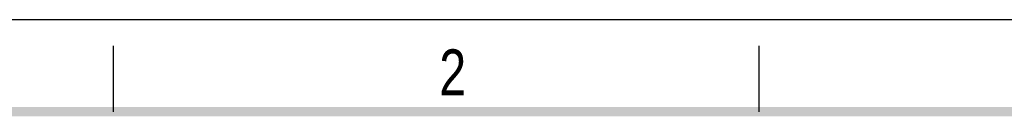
# Model space of a CAD drawing. Header units: millimetres. Extents: x 0 to 210, y 0 to 297.
# Tile 8 of 9: x 49 to 124, y 290 to 297. Entities that reach past the tile are written whole.
import ezdxf

# ---------------------------------------------------------------- set-up
doc = ezdxf.new("R2010")
doc.units = ezdxf.units.MM
doc.header["$LTSCALE"] = 19.36
doc.layers.get('0').update_dxf_attribs({"linetype": 'CONTINUOUS'})
doc.styles.add('TEXTSTYLE_2', font='txt', dxfattribs={"width": 0.75})

msp = doc.modelspace()

# ---------------------------------------------------------------- linework, layer by layer
at = {"color": 2, "linetype": 'CONTINUOUS'}
for p, q in [((0, 297), (210, 297)), ((56, 290), (56, 295)), ((105, 290), (105, 295))]:
    msp.add_line(p, q, dxfattribs=at)
at = {"color": 7, "linetype": 'CONTINUOUS', "const_width": 0.7}
msp.add_lwpolyline([(7, 290), (203, 290)], dxfattribs=at)

# ---------------------------------------------------------------- texts
at = {"color": 5, "linetype": 'CONTINUOUS', "style": 'TEXTSTYLE_2', "width": 0.785714}
msp.add_text('2', height=3.5, dxfattribs=at).set_placement((80.731, 291.24))

doc.saveas('drawing.dxf')
